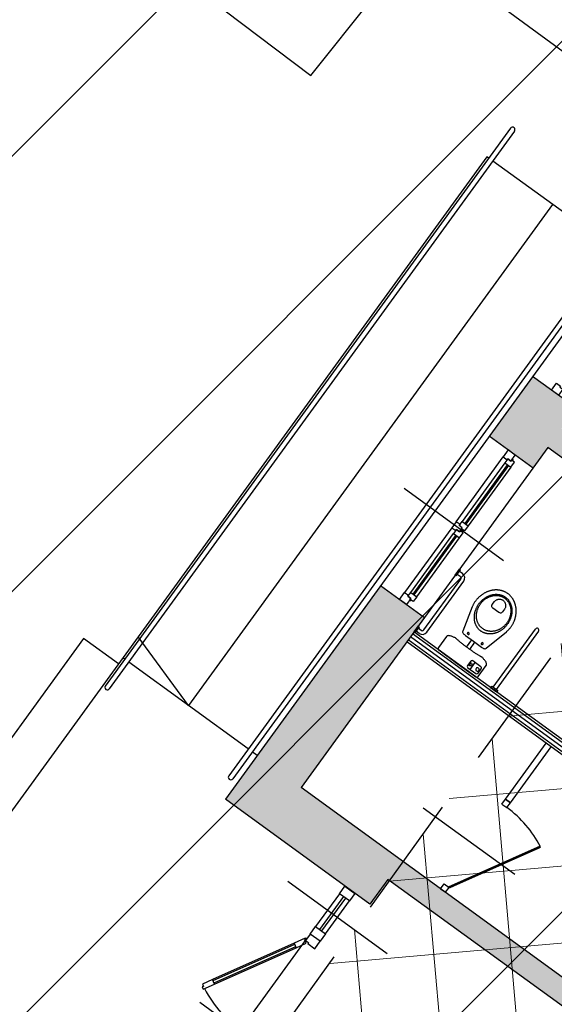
# Model space of a CAD drawing. Extents: x 4615668 to 9294084, y 5331114 to 10688993.
# Tile 51 of 181: x 4655641.98 to 4655646.32, y 5335037.76 to 5335045.75. Entities that reach past the tile are written whole.
import ezdxf

# ---------------------------------------------------------------- set-up
doc = ezdxf.new("R2010")
doc.units = 0
doc.header["$MEASUREMENT"] = 0
doc.linetypes.add('CHODNIK', pattern=[2, 1.5, -0.5])
doc.linetypes.add('WIATA', pattern=[1.5, 1, -0.5])
for name, color, linetype in [('13', 7, 'Continuous'), ('16', 7, 'Continuous'), ('45', 7, 'Continuous'), ('MURY', 7, 'Continuous'), ('wypełnienie', 251, 'Continuous')]:
    doc.layers.add(name, color=color, linetype=linetype)
doc.layers.add('hatch', color=253, linetype='Continuous', lineweight=0)
doc.layers.add('podkłady', color=250, linetype='Continuous', lineweight=15)

# ---------------------------------------------------------------- blocks, each defined once
blk = doc.blocks.new('SK -I-')
at = {"layer": 'wypełnienie', "lineweight": -3, "ltscale": 2}
h = blk.add_hatch(color=256, dxfattribs=at)
h.dxf.hatch_style = 1
h.paths.add_polyline_path([(776.5, -1129), (751.5, -1129), (751.5, -694.5), (732.5, -694.5), (732.5, -1230), (562, -1230), (562, -1274), (776.5, -1274)])
h = blk.add_hatch(color=256, dxfattribs=at)
h.dxf.hatch_style = 1
h.paths.add_polyline_path([(412, -1230), (391.5, -1230), (391.5, -729.5), (312.5, -729.5), (312.5, -754.5), (372.5, -754.5), (372.5, -1230), (352, -1230), (352, -1274), (412, -1274)])
at = {"layer": 'podkłady', "color": 0, "lineweight": 25, "ltscale": 2}
for p, q in [((732.5, -694.5), (732.5, -1230)), ((751.5, -694.5), (751.5, -1129)), ((391.5, -729.5), (391.5, -1230)), ((581.5, -800.5), (581.5, -1230)), ((584.5, -953.5), (584.5, -1230)), ((586.5, -955.5), (586.5, -1230)), ((576.5, -1010), (576.5, -1230)), ((578.5, -1008), (578.5, -1230)), ((687.5, -1140), (687.5, -1048)), ((642.5, -1085), (586.5, -1085)), ((642.5, -1085), (642.5, -1090)), ((642.5, -1090), (642.5, -1085)), ((647.5, -1085), (642.5, -1085)), ((647.5, -1090), (647.5, -1085)), ((732.5, -1085), (727.5, -1085)), ((727.5, -1090), (727.5, -1085)), ((732.5, -1090), (732.5, -1085)), ((642.5, -1090), (586.5, -1090)), ((647.5, -1090), (642.5, -1090)), ((732.5, -1090), (727.5, -1090)), ((800.5, -1194), (800.5, -1094)), ((922, -1194), (922, -1094)), ((751.5, -1129), (776.5, -1129)), ((776.5, -1129), (776.5, -1274)), ((516.5, -1148.5), (575, -1148.5)), ((575, -1151.5), (575, -1148.5)), ((817, -1144), (784, -1144)), ((784, -1148), (817, -1148)), ((784, -1150), (817, -1150)), ((575, -1151.5), (516.5, -1151.5)), ((784, -1154), (817, -1154)), ((1013, -1154), (831, -1154)), ((838.84, -1159.32), (901.63, -1195.57)), ((839.84, -1157.58), (902.63, -1193.83)), ((903.13, -1192.97), (840.34, -1156.72)), ((562.59, -1167.28), (562.26, -1167.69)), ((562.94, -1166.95), (562.59, -1167.28)), ((563.3, -1166.71), (562.94, -1166.95)), ((563.67, -1166.55), (563.3, -1166.71)), ((564.04, -1166.5), (563.67, -1166.55)), ((575.02, -1166.5), (564.04, -1166.5)), ((575.59, -1166.61), (575.02, -1166.5)), ((576.06, -1166.91), (575.59, -1166.61)), ((576.38, -1167.35), (576.06, -1166.91)), ((576.5, -1167.88), (576.38, -1167.35)), ((838.34, -1160.18), (901.13, -1196.43)), ((511.13, -1175.29), (510.85, -1175.61)), ((511.42, -1174.99), (511.13, -1175.29)), ((511.72, -1174.69), (511.42, -1174.99)), ((512.03, -1174.39), (511.72, -1174.69)), ((512.35, -1174.1), (512.03, -1174.39)), ((512.67, -1173.82), (512.35, -1174.1)), ((513, -1173.54), (512.67, -1173.82)), ((513.34, -1173.27), (513, -1173.54)), ((513.68, -1173.01), (513.34, -1173.27)), ((514.03, -1172.75), (513.68, -1173.01)), ((514.39, -1172.5), (514.03, -1172.75)), ((514.75, -1172.25), (514.39, -1172.5)), ((515.12, -1172.01), (514.75, -1172.25)), ((515.5, -1171.78), (515.12, -1172.01)), ((515.88, -1171.56), (515.5, -1171.78)), ((516.26, -1171.35), (515.88, -1171.56)), ((516.66, -1171.14), (516.26, -1171.35)), ((516.37, -1175.39), (516.73, -1175.15)), ((517.06, -1170.94), (516.66, -1171.14)), ((516.73, -1175.15), (517.11, -1174.91)), ((517.46, -1170.74), (517.06, -1170.94)), ((517.11, -1174.91), (517.49, -1174.69)), ((517.87, -1170.56), (517.46, -1170.74)), ((517.49, -1174.69), (517.89, -1174.47)), ((517.79, -1175.5), (518.18, -1175.29)), ((518.29, -1170.38), (517.87, -1170.56)), ((517.89, -1174.47), (518.28, -1174.27)), ((518.18, -1175.29), (518.57, -1175.08)), ((518.28, -1174.27), (518.69, -1174.07)), ((518.71, -1170.21), (518.29, -1170.38)), ((518.57, -1175.08), (518.98, -1174.88)), ((518.69, -1174.07), (519.1, -1173.88)), ((519.13, -1170.05), (518.71, -1170.21)), ((518.98, -1174.88), (519.39, -1174.69)), ((519.1, -1173.88), (519.52, -1173.7)), ((519.56, -1169.89), (519.13, -1170.05)), ((519.39, -1174.69), (519.8, -1174.52)), ((519.52, -1173.7), (519.95, -1173.53)), ((519.99, -1169.75), (519.56, -1169.89)), ((519.8, -1174.52), (520.23, -1174.35)), ((519.95, -1173.53), (520.38, -1173.37)), ((520.43, -1169.61), (519.99, -1169.75)), ((520.23, -1174.35), (520.66, -1174.19)), ((520.38, -1173.37), (520.82, -1173.22)), ((520.88, -1169.49), (520.43, -1169.61)), ((520.66, -1174.19), (521.1, -1174.05)), ((520.82, -1173.22), (521.27, -1173.08)), ((521.32, -1169.37), (520.88, -1169.49)), ((521.1, -1174.05), (521.54, -1173.92)), ((521.27, -1173.08), (521.72, -1172.95)), ((521.78, -1169.26), (521.32, -1169.37)), ((521.54, -1173.92), (522, -1173.8)), ((521.72, -1172.95), (522.17, -1172.83)), ((522.23, -1169.15), (521.78, -1169.26)), ((522, -1173.8), (522.45, -1173.69)), ((522.17, -1172.83), (522.63, -1172.73)), ((522.69, -1169.06), (522.23, -1169.15)), ((522.45, -1173.69), (522.91, -1173.59)), ((522.63, -1172.73), (523.1, -1172.63)), ((523.16, -1168.98), (522.69, -1169.06)), ((522.91, -1173.59), (523.38, -1173.51)), ((523.1, -1172.63), (523.57, -1172.54)), ((523.62, -1168.91), (523.16, -1168.98)), ((523.38, -1173.51), (523.85, -1173.43)), ((523.57, -1172.54), (524.05, -1172.46)), ((524.09, -1168.84), (523.62, -1168.91)), ((523.85, -1173.43), (524.33, -1173.38)), ((524.05, -1172.46), (524.53, -1172.4)), ((524.57, -1168.79), (524.09, -1168.84)), ((524.33, -1173.38), (524.81, -1173.33)), ((524.53, -1172.4), (525.01, -1172.35)), ((525.05, -1168.74), (524.57, -1168.79)), ((524.81, -1173.33), (525.3, -1173.29)), ((525.01, -1172.35), (525.5, -1172.3)), ((525.53, -1168.71), (525.05, -1168.74)), ((525.3, -1173.29), (525.79, -1173.27)), ((525.5, -1172.3), (525.99, -1172.27)), ((526.01, -1168.68), (525.53, -1168.71)), ((525.79, -1173.27), (526.28, -1173.27)), ((525.99, -1172.27), (526.49, -1172.26)), ((526.5, -1168.67), (526.01, -1168.68)), ((526.28, -1173.27), (526.28, -1173.27)), ((526.28, -1173.27), (526.77, -1173.27)), ((526.49, -1172.26), (526.99, -1172.25)), ((526.99, -1168.66), (526.5, -1168.67)), ((526.77, -1173.27), (527.26, -1173.29)), ((527.53, -1168.67), (526.99, -1168.66)), ((526.99, -1172.25), (526.99, -1172.25)), ((526.99, -1172.25), (527.49, -1172.26)), ((527.26, -1173.29), (527.75, -1173.33)), ((527.49, -1172.26), (527.98, -1172.27)), ((528.06, -1168.69), (527.53, -1168.67)), ((527.75, -1173.33), (528.23, -1173.38)), ((527.98, -1172.27), (528.48, -1172.3)), ((528.6, -1168.73), (528.06, -1168.69)), ((528.23, -1173.38), (528.71, -1173.43)), ((528.48, -1172.3), (528.97, -1172.35)), ((529.13, -1168.79), (528.6, -1168.73)), ((528.71, -1173.43), (529.18, -1173.51)), ((528.97, -1172.35), (529.45, -1172.4)), ((529.65, -1168.86), (529.13, -1168.79)), ((529.18, -1173.51), (529.65, -1173.59)), ((529.45, -1172.4), (529.93, -1172.46)), ((530.17, -1168.93), (529.65, -1168.86)), ((529.65, -1173.59), (530.11, -1173.69)), ((529.93, -1172.46), (530.41, -1172.54)), ((530.11, -1173.69), (530.56, -1173.8)), ((530.69, -1169.02), (530.17, -1168.93)), ((530.41, -1172.54), (530.88, -1172.63)), ((530.56, -1173.8), (531.01, -1173.92)), ((531.2, -1169.12), (530.69, -1169.02)), ((530.88, -1172.63), (531.34, -1172.73)), ((531.01, -1173.92), (531.46, -1174.05)), ((531.71, -1169.23), (531.2, -1169.12)), ((531.34, -1172.73), (531.81, -1172.83)), ((531.46, -1174.05), (531.9, -1174.19)), ((532.22, -1169.34), (531.71, -1169.23)), ((531.81, -1172.83), (532.26, -1172.95)), ((531.9, -1174.19), (532.33, -1174.35)), ((552.69, -1174.66), (532.22, -1169.34)), ((532.26, -1172.95), (532.71, -1173.08)), ((532.33, -1174.35), (532.75, -1174.52)), ((532.71, -1173.08), (533.16, -1173.22)), ((532.75, -1174.52), (533.17, -1174.69)), ((533.16, -1173.22), (533.59, -1173.37)), ((533.17, -1174.69), (533.58, -1174.88)), ((533.58, -1174.88), (533.99, -1175.08)), ((533.59, -1173.37), (534.03, -1173.53)), ((533.99, -1175.08), (534.38, -1175.29)), ((534.03, -1173.53), (534.45, -1173.7)), ((534.38, -1175.29), (534.77, -1175.5)), ((534.45, -1173.7), (534.87, -1173.88)), ((534.87, -1173.88), (535.29, -1174.07)), ((535.29, -1174.07), (535.69, -1174.27)), ((535.69, -1174.27), (536.09, -1174.47)), ((536.09, -1174.47), (536.48, -1174.69)), ((536.48, -1174.69), (536.87, -1174.91)), ((536.87, -1174.91), (537.24, -1175.15)), ((537.24, -1175.15), (537.61, -1175.39)), ((553.13, -1174.83), (552.69, -1174.66)), ((553.48, -1175.09), (553.13, -1174.83)), ((553.74, -1175.44), (553.48, -1175.09)), ((560.67, -1172.61), (560.5, -1173.17)), ((560.5, -1173.17), (560.5, -1173.17)), ((560.5, -1173.17), (560.56, -1173.28)), ((560.56, -1173.28), (560.62, -1173.45)), ((560.62, -1173.45), (560.67, -1173.68)), ((560.83, -1172.04), (560.67, -1172.61)), ((560.67, -1173.68), (560.72, -1173.95)), ((560.72, -1173.95), (560.78, -1174.27)), ((560.78, -1174.27), (560.83, -1174.64)), ((560.97, -1171.48), (560.83, -1172.04)), ((560.83, -1174.64), (560.87, -1175.04)), ((560.87, -1175.04), (560.92, -1175.48)), ((561.1, -1170.91), (560.97, -1171.48)), ((561.23, -1170.36), (561.1, -1170.91)), ((561.36, -1169.82), (561.23, -1170.36)), ((561.5, -1169.29), (561.36, -1169.82)), ((561.71, -1168.7), (561.5, -1169.29)), ((561.97, -1168.16), (561.71, -1168.7)), ((562.26, -1167.69), (561.97, -1168.16)), ((567.59, -1168.82), (567.42, -1169.41)), ((567.42, -1169.41), (567.42, -1177.53)), ((574.24, -1175.2), (567.42, -1175.2)), ((568.05, -1168.4), (567.59, -1168.82)), ((568.69, -1168.24), (568.05, -1168.4)), ((572.96, -1168.24), (568.69, -1168.24)), ((569.52, -1169.81), (569.41, -1170.36)), ((569.41, -1170.36), (569.52, -1170.91)), ((569.82, -1169.36), (569.52, -1169.81)), ((569.52, -1170.91), (569.82, -1171.36)), ((570.28, -1169.06), (569.82, -1169.36)), ((569.82, -1171.36), (570.28, -1171.67)), ((570.83, -1168.95), (570.28, -1169.06)), ((570.28, -1171.67), (570.83, -1171.78)), ((571.38, -1169.06), (570.83, -1168.95)), ((570.83, -1171.78), (571.38, -1171.67)), ((571.83, -1169.36), (571.38, -1169.06)), ((571.38, -1171.67), (571.83, -1171.36)), ((572.13, -1169.81), (571.83, -1169.36)), ((571.83, -1171.36), (572.13, -1170.91)), ((572.24, -1170.36), (572.13, -1169.81)), ((572.13, -1170.91), (572.24, -1170.36)), ((573.6, -1168.4), (572.96, -1168.24)), ((574.06, -1168.82), (573.6, -1168.4)), ((574.24, -1169.41), (574.06, -1168.82)), ((574.24, -1177.53), (574.24, -1169.41)), ((576.5, -1186.5), (576.5, -1167.88)), ((506.86, -1183.26), (506.77, -1183.67)), ((506.95, -1182.86), (506.86, -1183.26)), ((507.06, -1182.46), (506.95, -1182.86)), ((507.17, -1182.06), (507.06, -1182.46)), ((507.3, -1181.67), (507.17, -1182.06)), ((507.43, -1181.28), (507.3, -1181.67)), ((507.57, -1180.89), (507.43, -1181.28)), ((507.73, -1180.51), (507.57, -1180.89)), ((507.89, -1180.13), (507.73, -1180.51)), ((508.07, -1179.76), (507.89, -1180.13)), ((508.25, -1179.39), (508.07, -1179.76)), ((508.44, -1179.02), (508.25, -1179.39)), ((508.64, -1178.66), (508.44, -1179.02)), ((508.85, -1178.3), (508.64, -1178.66)), ((509.07, -1177.94), (508.85, -1178.3)), ((509.3, -1177.6), (509.07, -1177.94)), ((509.54, -1177.25), (509.3, -1177.6)), ((509.78, -1176.91), (509.54, -1177.25)), ((510.04, -1176.58), (509.78, -1176.91)), ((510.3, -1176.25), (510.04, -1176.58)), ((510.57, -1175.93), (510.3, -1176.25)), ((510.33, -1183.63), (510.44, -1183.24)), ((510.44, -1183.24), (510.56, -1182.85)), ((510.56, -1182.85), (510.69, -1182.46)), ((510.85, -1175.61), (510.57, -1175.93)), ((510.69, -1182.46), (510.83, -1182.08)), ((510.83, -1182.08), (510.98, -1181.7)), ((510.98, -1181.7), (511.15, -1181.33)), ((511.15, -1181.33), (511.33, -1180.96)), ((511.33, -1180.96), (511.52, -1180.6)), ((511.36, -1183.59), (511.47, -1183.19)), ((511.47, -1183.19), (511.6, -1182.79)), ((511.52, -1180.6), (511.72, -1180.24)), ((511.6, -1182.79), (511.74, -1182.4)), ((511.72, -1180.24), (511.93, -1179.89)), ((511.74, -1182.4), (511.89, -1182.02)), ((511.89, -1182.02), (512.06, -1181.64)), ((511.93, -1179.89), (512.16, -1179.54)), ((512.06, -1181.64), (512.24, -1181.26)), ((512.16, -1179.54), (512.39, -1179.2)), ((512.24, -1181.26), (512.43, -1180.9)), ((512.39, -1179.2), (512.64, -1178.87)), ((512.43, -1180.9), (512.64, -1180.53)), ((512.64, -1178.87), (512.9, -1178.54)), ((512.64, -1180.53), (512.85, -1180.18)), ((512.85, -1180.18), (513.08, -1179.83)), ((512.9, -1178.54), (513.17, -1178.22)), ((513.08, -1179.83), (513.32, -1179.49)), ((513.17, -1178.22), (513.44, -1177.9)), ((513.32, -1179.49), (513.57, -1179.15)), ((513.44, -1177.9), (513.73, -1177.6)), ((513.57, -1179.15), (513.84, -1178.82)), ((513.73, -1177.6), (514.03, -1177.29)), ((513.84, -1178.82), (514.11, -1178.5)), ((514.03, -1177.29), (514.34, -1177)), ((514.11, -1178.5), (514.4, -1178.19)), ((514.18, -1183.56), (514.48, -1183.19)), ((514.34, -1177), (514.65, -1176.71)), ((514.4, -1178.19), (514.69, -1177.88)), ((514.48, -1183.19), (514.81, -1182.84)), ((514.65, -1176.71), (514.98, -1176.43)), ((514.69, -1177.88), (515, -1177.58)), ((514.81, -1182.84), (515.17, -1182.51)), ((514.98, -1176.43), (515.31, -1176.16)), ((515, -1177.58), (515.31, -1177.29)), ((515.17, -1182.51), (515.55, -1182.22)), ((515.31, -1176.16), (515.65, -1175.89)), ((515.31, -1177.29), (515.64, -1177.01)), ((515.55, -1182.22), (515.95, -1181.96)), ((515.64, -1177.01), (515.98, -1176.74)), ((515.65, -1175.89), (516.01, -1175.64)), ((515.95, -1181.96), (516.37, -1181.74)), ((515.98, -1176.74), (516.32, -1176.47)), ((516.01, -1175.64), (516.37, -1175.39)), ((516.32, -1176.47), (516.67, -1176.22)), ((516.37, -1181.74), (516.81, -1181.56)), ((516.67, -1176.22), (517.04, -1175.97)), ((516.81, -1181.56), (517.27, -1181.43)), ((517.04, -1175.97), (517.41, -1175.73)), ((517.27, -1181.43), (517.73, -1181.35)), ((517.41, -1175.73), (517.79, -1175.5)), ((517.73, -1181.35), (518.21, -1181.32)), ((518.21, -1181.32), (521.05, -1181.32)), ((521.05, -1181.32), (521.39, -1181.34)), ((521.39, -1181.34), (521.78, -1181.41)), ((521.78, -1181.41), (522.18, -1181.57)), ((522.18, -1181.57), (522.55, -1181.82)), ((522.55, -1181.82), (522.87, -1182.21)), ((522.87, -1182.21), (523.09, -1182.75)), ((523.09, -1182.75), (523.17, -1183.47)), ((534.77, -1175.5), (535.15, -1175.73)), ((535.15, -1175.73), (535.52, -1175.97)), ((535.52, -1175.97), (535.88, -1176.22)), ((535.88, -1176.22), (536.24, -1176.47)), ((536.24, -1176.47), (536.58, -1176.74)), ((536.58, -1176.74), (536.92, -1177.01)), ((536.92, -1177.01), (537.25, -1177.29)), ((537.25, -1177.29), (537.56, -1177.58)), ((537.56, -1177.58), (537.87, -1177.88)), ((537.61, -1175.39), (537.97, -1175.64)), ((537.87, -1177.88), (538.16, -1178.19)), ((537.97, -1175.64), (538.32, -1175.89)), ((538.16, -1178.19), (538.45, -1178.5)), ((538.32, -1175.89), (538.66, -1176.16)), ((538.45, -1178.5), (538.72, -1178.82)), ((538.66, -1176.16), (539, -1176.43)), ((538.72, -1178.82), (538.99, -1179.15)), ((538.99, -1179.15), (539.24, -1179.49)), ((539, -1176.43), (539.32, -1176.71)), ((539.24, -1179.49), (539.48, -1179.83)), ((539.32, -1176.71), (539.64, -1177)), ((539.48, -1179.83), (539.71, -1180.18)), ((539.64, -1177), (539.95, -1177.29)), ((539.71, -1180.18), (539.92, -1180.53)), ((539.92, -1180.53), (540.13, -1180.9)), ((539.95, -1177.29), (540.25, -1177.6)), ((540.13, -1180.9), (540.32, -1181.26)), ((540.25, -1177.6), (540.53, -1177.9)), ((540.32, -1181.26), (540.5, -1181.64)), ((540.5, -1181.64), (540.67, -1182.02)), ((540.53, -1177.9), (540.81, -1178.22)), ((540.67, -1182.02), (540.82, -1182.4)), ((540.81, -1178.22), (541.08, -1178.54)), ((540.82, -1182.4), (540.96, -1182.79)), ((540.96, -1182.79), (541.08, -1183.19)), ((541.08, -1178.54), (541.34, -1178.87)), ((541.08, -1183.19), (541.2, -1183.59)), ((541.34, -1178.87), (541.58, -1179.2)), ((541.58, -1179.2), (541.82, -1179.54)), ((541.82, -1179.54), (542.04, -1179.89)), ((542.04, -1179.89), (542.26, -1180.24)), ((542.26, -1180.24), (542.46, -1180.6)), ((542.46, -1180.6), (542.65, -1180.96)), ((542.65, -1180.96), (542.83, -1181.33)), ((542.83, -1181.33), (542.99, -1181.7)), ((542.99, -1181.7), (543.15, -1182.08)), ((543.15, -1182.08), (543.29, -1182.46)), ((543.29, -1182.46), (543.42, -1182.85)), ((543.42, -1182.85), (543.54, -1183.24)), ((543.54, -1183.24), (543.64, -1183.63)), ((550.88, -1179.19), (550.77, -1179.59)), ((550.77, -1179.59), (550.88, -1179.99)), ((551.16, -1178.9), (550.88, -1179.19)), ((550.88, -1179.99), (551.16, -1180.28)), ((551.57, -1178.79), (551.16, -1178.9)), ((551.16, -1180.28), (551.57, -1180.39)), ((551.97, -1178.9), (551.57, -1178.79)), ((551.57, -1180.39), (551.97, -1180.28)), ((552.26, -1179.19), (551.97, -1178.9)), ((551.97, -1180.28), (552.26, -1179.99)), ((552.37, -1179.59), (552.26, -1179.19)), ((552.26, -1179.99), (552.37, -1179.59)), ((553.92, -1175.86), (553.74, -1175.44)), ((554.05, -1176.33), (553.92, -1175.86)), ((554.12, -1176.84), (554.05, -1176.33)), ((554.16, -1177.38), (554.12, -1176.84)), ((554.18, -1177.93), (554.16, -1177.38)), ((554.18, -1178.47), (554.18, -1177.93)), ((554.18, -1186.59), (554.18, -1178.47)), ((560.92, -1175.48), (560.96, -1175.96)), ((560.96, -1175.96), (561, -1176.46)), ((561, -1176.46), (561.04, -1177)), ((561.04, -1177), (561.07, -1177.55)), ((561.07, -1177.55), (561.11, -1178.13)), ((561.11, -1178.13), (561.14, -1178.72)), ((561.14, -1178.72), (561.16, -1179.33)), ((561.16, -1179.33), (561.19, -1179.95)), ((561.19, -1179.95), (561.21, -1180.57)), ((561.21, -1180.57), (561.23, -1181.2)), ((561.23, -1181.2), (561.25, -1181.83)), ((561.25, -1181.83), (561.26, -1182.46)), ((561.26, -1182.46), (561.27, -1183.08)), ((561.27, -1183.08), (561.28, -1183.69)), ((567.42, -1177.53), (567.59, -1178.12)), ((567.59, -1178.12), (568.05, -1178.54)), ((568.05, -1178.54), (568.69, -1178.7)), ((568.69, -1178.7), (572.96, -1178.7)), ((569.41, -1177.69), (569.52, -1177.14)), ((570.83, -1177.69), (569.41, -1177.7)), ((569.41, -1177.7), (569.41, -1177.69)), ((569.41, -1177.69), (569.41, -1177.69)), ((569.41, -1177.7), (569.41, -1177.7)), ((569.52, -1177.14), (569.82, -1176.69)), ((569.82, -1176.69), (570.28, -1176.38)), ((570.28, -1176.38), (570.83, -1176.27)), ((570.83, -1176.27), (571.38, -1176.38)), ((572.24, -1177.69), (570.83, -1177.69)), ((571.38, -1176.38), (571.83, -1176.69)), ((571.83, -1176.69), (572.13, -1177.14)), ((572.13, -1177.14), (572.24, -1177.69)), ((572.96, -1178.7), (573.6, -1178.54)), ((573.6, -1178.54), (574.06, -1178.12)), ((574.06, -1178.12), (574.24, -1177.53)), ((506.52, -1185.74), (506.5, -1186.16)), ((506.5, -1186.16), (506.5, -1186.59)), ((506.5, -1186.59), (506.5, -1187.01)), ((506.5, -1187.01), (506.52, -1187.43)), ((506.55, -1185.32), (506.52, -1185.74)), ((506.52, -1187.43), (506.55, -1187.85)), ((506.59, -1184.91), (506.55, -1185.32)), ((506.55, -1187.85), (506.59, -1188.27)), ((506.64, -1184.49), (506.59, -1184.91)), ((506.59, -1188.27), (506.64, -1188.68)), ((506.7, -1184.08), (506.64, -1184.49)), ((506.64, -1188.68), (506.7, -1189.09)), ((506.77, -1183.67), (506.7, -1184.08)), ((506.7, -1189.09), (506.77, -1189.5)), ((506.77, -1189.5), (506.86, -1189.91)), ((506.86, -1189.91), (506.95, -1190.31)), ((506.95, -1190.31), (507.06, -1190.71)), ((507.06, -1190.71), (507.17, -1191.1)), ((507.17, -1191.1), (507.3, -1191.49)), ((509.99, -1186.5), (510, -1186.08)), ((510, -1186.92), (509.99, -1186.5)), ((509.99, -1186.5), (509.99, -1186.5)), ((510, -1186.08), (510.02, -1185.66)), ((510.02, -1187.33), (510, -1186.92)), ((510.02, -1185.66), (510.05, -1185.25)), ((510.05, -1187.75), (510.02, -1187.33)), ((510.05, -1185.25), (510.1, -1184.84)), ((510.1, -1188.16), (510.05, -1187.75)), ((510.1, -1184.84), (510.17, -1184.44)), ((510.17, -1188.56), (510.1, -1188.16)), ((510.17, -1184.44), (510.24, -1184.03)), ((510.24, -1188.97), (510.17, -1188.56)), ((510.24, -1184.03), (510.33, -1183.63)), ((510.33, -1189.37), (510.24, -1188.97)), ((510.44, -1189.76), (510.33, -1189.37)), ((510.56, -1190.15), (510.44, -1189.76)), ((510.69, -1190.54), (510.56, -1190.15)), ((510.83, -1190.92), (510.69, -1190.54)), ((510.98, -1191.3), (510.83, -1190.92)), ((511.15, -1191.67), (510.98, -1191.3)), ((510.99, -1186.5), (511, -1186.07)), ((511, -1186.93), (510.99, -1186.5)), ((510.99, -1186.5), (510.99, -1186.5)), ((511, -1186.07), (511.02, -1185.65)), ((511.02, -1187.35), (511, -1186.93)), ((511.02, -1185.65), (511.06, -1185.23)), ((511.06, -1187.77), (511.02, -1187.35)), ((511.06, -1185.23), (511.11, -1184.81)), ((511.11, -1188.19), (511.06, -1187.77)), ((511.11, -1184.81), (511.18, -1184.4)), ((511.18, -1188.6), (511.11, -1188.19)), ((511.18, -1184.4), (511.27, -1183.99)), ((511.27, -1189.01), (511.18, -1188.6)), ((511.27, -1183.99), (511.36, -1183.59)), ((511.36, -1189.41), (511.27, -1189.01)), ((511.47, -1189.81), (511.36, -1189.41)), ((511.6, -1190.21), (511.47, -1189.81)), ((511.74, -1190.6), (511.6, -1190.21)), ((511.89, -1190.98), (511.74, -1190.6)), ((512.06, -1191.36), (511.89, -1190.98)), ((513.12, -1186.5), (513.14, -1186.07)), ((513.14, -1186.93), (513.12, -1186.5)), ((513.14, -1186.07), (513.21, -1185.64)), ((513.21, -1187.36), (513.14, -1186.93)), ((513.21, -1185.64), (513.33, -1185.21)), ((513.33, -1187.79), (513.21, -1187.36)), ((513.33, -1185.21), (513.48, -1184.78)), ((513.48, -1188.22), (513.33, -1187.79)), ((513.48, -1184.78), (513.68, -1184.36)), ((513.68, -1188.64), (513.48, -1188.22)), ((513.68, -1184.36), (513.91, -1183.95)), ((513.91, -1189.05), (513.68, -1188.64)), ((513.91, -1183.95), (514.18, -1183.56)), ((514.18, -1189.44), (513.91, -1189.05)), ((514.47, -1189.81), (514.18, -1189.44)), ((514.8, -1190.16), (514.47, -1189.81)), ((515.16, -1190.49), (514.8, -1190.16)), ((515.53, -1190.78), (515.16, -1190.49)), ((515.93, -1191.04), (515.53, -1190.78)), ((516.36, -1191.26), (515.93, -1191.04)), ((516.79, -1191.44), (516.36, -1191.26)), ((522.55, -1191.17), (522.17, -1191.43)), ((522.87, -1190.78), (522.55, -1191.17)), ((523.09, -1190.24), (522.87, -1190.78)), ((523.17, -1189.53), (523.09, -1190.24)), ((523.17, -1183.47), (523.17, -1189.53)), ((540.67, -1190.98), (540.5, -1191.36)), ((540.82, -1190.6), (540.67, -1190.98)), ((540.96, -1190.21), (540.82, -1190.6)), ((541.08, -1189.81), (540.96, -1190.21)), ((541.2, -1189.41), (541.08, -1189.81)), ((541.2, -1183.59), (541.29, -1183.99)), ((541.29, -1189.01), (541.2, -1189.41)), ((541.29, -1183.99), (541.38, -1184.4)), ((541.38, -1188.6), (541.29, -1189.01)), ((541.38, -1184.4), (541.45, -1184.81)), ((541.45, -1188.19), (541.38, -1188.6)), ((541.45, -1184.81), (541.5, -1185.23)), ((541.5, -1187.77), (541.45, -1188.19)), ((541.5, -1185.23), (541.54, -1185.65)), ((541.54, -1187.35), (541.5, -1187.77)), ((541.54, -1185.65), (541.56, -1186.07)), ((541.56, -1186.93), (541.54, -1187.35)), ((541.56, -1186.07), (541.57, -1186.5)), ((541.57, -1186.5), (541.56, -1186.93)), ((541.57, -1186.5), (541.57, -1186.5)), ((542.99, -1191.3), (542.83, -1191.67)), ((543.15, -1190.92), (542.99, -1191.3)), ((543.29, -1190.54), (543.15, -1190.92)), ((543.42, -1190.15), (543.29, -1190.54)), ((543.54, -1189.76), (543.42, -1190.15)), ((543.64, -1189.37), (543.54, -1189.76)), ((543.64, -1183.63), (543.73, -1184.03)), ((543.73, -1188.97), (543.64, -1189.37)), ((543.73, -1184.03), (543.81, -1184.44)), ((543.81, -1188.56), (543.73, -1188.97)), ((543.81, -1184.44), (543.87, -1184.84)), ((543.87, -1188.16), (543.81, -1188.56)), ((543.87, -1184.84), (543.92, -1185.25)), ((543.92, -1187.75), (543.87, -1188.16)), ((543.92, -1185.25), (543.96, -1185.66)), ((543.96, -1187.33), (543.92, -1187.75)), ((543.96, -1185.66), (543.98, -1186.08)), ((543.98, -1186.92), (543.96, -1187.33)), ((543.98, -1186.08), (543.99, -1186.5)), ((543.99, -1186.5), (543.98, -1186.92)), ((543.99, -1186.5), (543.99, -1186.5)), ((556.74, -1185.01), (554.18, -1185.01)), ((561.29, -1185.01), (554.18, -1185.01)), ((554.18, -1194.54), (554.18, -1186.59)), ((556.67, -1188.21), (554.18, -1188.21)), ((561.29, -1188.21), (554.18, -1188.21)), ((561.25, -1191.17), (561.23, -1191.8)), ((561.26, -1190.54), (561.25, -1191.17)), ((561.27, -1189.92), (561.26, -1190.54)), ((561.28, -1189.31), (561.27, -1189.92)), ((561.28, -1183.69), (561.29, -1184.29)), ((561.29, -1185.98), (561.28, -1186.5)), ((561.28, -1186.5), (561.29, -1187.02)), ((561.28, -1186.5), (561.28, -1186.5)), ((561.29, -1188.71), (561.28, -1189.31)), ((561.29, -1184.29), (561.29, -1184.87)), ((561.29, -1184.87), (561.29, -1185.44)), ((561.29, -1185.44), (561.29, -1185.98)), ((561.29, -1187.02), (561.29, -1187.56)), ((561.29, -1187.56), (561.29, -1188.13)), ((561.29, -1188.13), (561.29, -1188.71)), ((576.5, -1205.12), (576.5, -1186.5)), ((507.3, -1191.49), (507.43, -1191.88)), ((507.43, -1191.88), (507.57, -1192.27)), ((507.57, -1192.27), (507.73, -1192.65)), ((507.73, -1192.65), (507.89, -1193.02)), ((507.89, -1193.02), (508.07, -1193.39)), ((508.07, -1193.39), (508.25, -1193.76)), ((508.25, -1193.76), (508.44, -1194.13)), ((508.44, -1194.13), (508.64, -1194.49)), ((508.64, -1194.49), (508.85, -1194.84)), ((508.85, -1194.84), (509.07, -1195.19)), ((509.07, -1195.19), (509.3, -1195.54)), ((509.3, -1195.54), (509.54, -1195.88)), ((509.54, -1195.88), (509.78, -1196.21)), ((509.78, -1196.21), (510.04, -1196.54)), ((510.04, -1196.54), (510.3, -1196.87)), ((510.3, -1196.87), (510.57, -1197.19)), ((510.57, -1197.19), (510.85, -1197.5)), ((510.85, -1197.5), (511.13, -1197.81)), ((511.13, -1197.81), (511.42, -1198.11)), ((511.33, -1192.04), (511.15, -1191.67)), ((511.52, -1192.4), (511.33, -1192.04)), ((511.42, -1198.11), (511.72, -1198.41)), ((511.72, -1192.76), (511.52, -1192.4)), ((511.93, -1193.11), (511.72, -1192.76)), ((511.72, -1198.41), (512.03, -1198.7)), ((512.16, -1193.45), (511.93, -1193.11)), ((512.03, -1198.7), (512.35, -1198.99)), ((512.24, -1191.73), (512.06, -1191.36)), ((512.39, -1193.8), (512.16, -1193.45)), ((512.43, -1192.1), (512.24, -1191.73)), ((512.35, -1198.99), (512.67, -1199.27)), ((512.64, -1194.13), (512.39, -1193.8)), ((512.64, -1192.46), (512.43, -1192.1)), ((512.85, -1192.82), (512.64, -1192.46)), ((512.9, -1194.46), (512.64, -1194.13)), ((512.67, -1199.27), (513, -1199.54)), ((513.08, -1193.17), (512.85, -1192.82)), ((513.17, -1194.78), (512.9, -1194.46)), ((513.32, -1193.51), (513.08, -1193.17)), ((513.44, -1195.09), (513.17, -1194.78)), ((513.57, -1193.85), (513.32, -1193.51)), ((513.73, -1195.4), (513.44, -1195.09)), ((513.84, -1194.18), (513.57, -1193.85)), ((514.03, -1195.71), (513.73, -1195.4)), ((514.11, -1194.5), (513.84, -1194.18)), ((514.34, -1196), (514.03, -1195.71)), ((514.4, -1194.81), (514.11, -1194.5)), ((514.65, -1196.29), (514.34, -1196)), ((514.69, -1195.12), (514.4, -1194.81)), ((514.98, -1196.57), (514.65, -1196.29)), ((515, -1195.42), (514.69, -1195.12)), ((515.31, -1196.84), (514.98, -1196.57)), ((515.31, -1195.71), (515, -1195.42)), ((515.64, -1195.99), (515.31, -1195.71)), ((515.65, -1197.11), (515.31, -1196.84)), ((515.98, -1196.26), (515.64, -1195.99)), ((516.01, -1197.36), (515.65, -1197.11)), ((516.32, -1196.53), (515.98, -1196.26)), ((516.37, -1197.61), (516.01, -1197.36)), ((516.67, -1196.78), (516.32, -1196.53)), ((516.73, -1197.85), (516.37, -1197.61)), ((517.04, -1197.03), (516.67, -1196.78)), ((517.11, -1198.09), (516.73, -1197.85)), ((517.24, -1191.57), (516.79, -1191.44)), ((517.41, -1197.27), (517.04, -1197.03)), ((517.49, -1198.31), (517.11, -1198.09)), ((517.71, -1191.65), (517.24, -1191.57)), ((517.79, -1197.49), (517.41, -1197.27)), ((517.89, -1198.53), (517.49, -1198.31)), ((518.18, -1191.68), (517.71, -1191.65)), ((518.18, -1197.71), (517.79, -1197.49)), ((518.28, -1198.73), (517.89, -1198.53)), ((521.03, -1191.67), (518.18, -1191.68)), ((518.57, -1197.92), (518.18, -1197.71)), ((518.69, -1198.93), (518.28, -1198.73)), ((518.98, -1198.12), (518.57, -1197.92)), ((519.1, -1199.12), (518.69, -1198.93)), ((519.39, -1198.31), (518.98, -1198.12)), ((519.52, -1199.3), (519.1, -1199.12)), ((519.8, -1198.48), (519.39, -1198.31)), ((519.95, -1199.47), (519.52, -1199.3)), ((520.23, -1198.65), (519.8, -1198.48)), ((520.66, -1198.8), (520.23, -1198.65)), ((521.1, -1198.95), (520.66, -1198.8)), ((521.38, -1191.65), (521.03, -1191.67)), ((521.54, -1199.08), (521.1, -1198.95)), ((521.77, -1191.58), (521.38, -1191.65)), ((522, -1199.2), (521.54, -1199.08)), ((522.17, -1191.43), (521.77, -1191.58)), ((522.45, -1199.31), (522, -1199.2)), ((522.91, -1199.41), (522.45, -1199.31)), ((530.11, -1199.31), (529.65, -1199.41)), ((530.56, -1199.2), (530.11, -1199.31)), ((531.01, -1199.08), (530.56, -1199.2)), ((531.46, -1198.95), (531.01, -1199.08)), ((531.9, -1198.8), (531.46, -1198.95)), ((532.33, -1198.65), (531.9, -1198.8)), ((532.22, -1203.66), (552.65, -1198.35)), ((532.75, -1198.48), (532.33, -1198.65)), ((533.17, -1198.31), (532.75, -1198.48)), ((533.58, -1198.12), (533.17, -1198.31)), ((533.99, -1197.92), (533.58, -1198.12)), ((534.38, -1197.71), (533.99, -1197.92)), ((534.45, -1199.3), (534.03, -1199.47)), ((534.77, -1197.49), (534.38, -1197.71)), ((534.87, -1199.12), (534.45, -1199.3)), ((535.15, -1197.27), (534.77, -1197.49)), ((535.29, -1198.93), (534.87, -1199.12)), ((535.52, -1197.03), (535.15, -1197.27)), ((535.69, -1198.73), (535.29, -1198.93)), ((535.88, -1196.78), (535.52, -1197.03)), ((536.09, -1198.53), (535.69, -1198.73)), ((536.24, -1196.53), (535.88, -1196.78)), ((536.48, -1198.31), (536.09, -1198.53)), ((536.58, -1196.26), (536.24, -1196.53)), ((536.87, -1198.09), (536.48, -1198.31)), ((536.92, -1195.99), (536.58, -1196.26)), ((537.24, -1197.85), (536.87, -1198.09)), ((537.25, -1195.71), (536.92, -1195.99)), ((537.61, -1197.61), (537.24, -1197.85)), ((537.56, -1195.42), (537.25, -1195.71)), ((537.87, -1195.12), (537.56, -1195.42)), ((537.97, -1197.36), (537.61, -1197.61)), ((538.16, -1194.81), (537.87, -1195.12)), ((538.32, -1197.11), (537.97, -1197.36)), ((538.45, -1194.5), (538.16, -1194.81)), ((538.66, -1196.84), (538.32, -1197.11)), ((538.72, -1194.18), (538.45, -1194.5)), ((539, -1196.57), (538.66, -1196.84)), ((538.99, -1193.85), (538.72, -1194.18)), ((539.24, -1193.51), (538.99, -1193.85)), ((539.32, -1196.29), (539, -1196.57)), ((539.48, -1193.17), (539.24, -1193.51)), ((539.64, -1196), (539.32, -1196.29)), ((539.71, -1192.82), (539.48, -1193.17)), ((539.95, -1195.71), (539.64, -1196)), ((539.92, -1192.46), (539.71, -1192.82)), ((540.13, -1192.1), (539.92, -1192.46)), ((540.25, -1195.4), (539.95, -1195.71)), ((540.32, -1191.73), (540.13, -1192.1)), ((540.53, -1195.09), (540.25, -1195.4)), ((540.5, -1191.36), (540.32, -1191.73)), ((540.81, -1194.78), (540.53, -1195.09)), ((541.08, -1194.46), (540.81, -1194.78)), ((541.34, -1194.13), (541.08, -1194.46)), ((541.58, -1193.8), (541.34, -1194.13)), ((541.82, -1193.45), (541.58, -1193.8)), ((542.04, -1193.11), (541.82, -1193.45)), ((542.26, -1192.76), (542.04, -1193.11)), ((542.46, -1192.4), (542.26, -1192.76)), ((542.65, -1192.04), (542.46, -1192.4)), ((542.83, -1191.67), (542.65, -1192.04)), ((550.88, -1193.19), (550.77, -1193.59)), ((550.77, -1193.59), (550.88, -1193.99)), ((551.16, -1192.9), (550.88, -1193.19)), ((550.88, -1193.99), (551.16, -1194.28)), ((551.57, -1192.79), (551.16, -1192.9)), ((551.16, -1194.28), (551.57, -1194.39)), ((551.97, -1192.9), (551.57, -1192.79)), ((551.57, -1194.39), (551.97, -1194.28)), ((552.26, -1193.19), (551.97, -1192.9)), ((551.97, -1194.28), (552.26, -1193.99)), ((552.37, -1193.59), (552.26, -1193.19)), ((552.26, -1193.99), (552.37, -1193.59)), ((552.65, -1198.35), (553.11, -1198.16)), ((553.11, -1198.16), (553.46, -1197.89)), ((553.46, -1197.89), (553.73, -1197.55)), ((553.73, -1197.55), (553.92, -1197.14)), ((553.92, -1197.14), (554.04, -1196.68)), ((554.04, -1196.68), (554.12, -1196.18)), ((554.12, -1196.18), (554.16, -1195.65)), ((554.16, -1195.65), (554.18, -1195.1)), ((554.18, -1195.1), (554.18, -1194.54)), ((560.67, -1199.32), (560.62, -1199.55)), ((560.72, -1199.05), (560.67, -1199.32)), ((560.78, -1198.73), (560.72, -1199.05)), ((560.83, -1198.36), (560.78, -1198.73)), ((560.87, -1197.96), (560.83, -1198.36)), ((560.92, -1197.52), (560.87, -1197.96)), ((560.96, -1197.04), (560.92, -1197.52)), ((561, -1196.54), (560.96, -1197.04)), ((561.04, -1196), (561, -1196.54)), ((561.07, -1195.45), (561.04, -1196)), ((561.11, -1194.87), (561.07, -1195.45)), ((561.14, -1194.28), (561.11, -1194.87)), ((561.16, -1193.67), (561.14, -1194.28)), ((561.19, -1193.05), (561.16, -1193.67)), ((561.21, -1192.43), (561.19, -1193.05)), ((561.23, -1191.8), (561.21, -1192.43)), ((487, -1205), (487, -1305)), ((513, -1199.54), (513.34, -1199.81)), ((513.34, -1199.81), (513.68, -1200.07)), ((513.68, -1200.07), (514.03, -1200.32)), ((514.03, -1200.32), (514.39, -1200.57)), ((514.39, -1200.57), (514.75, -1200.81)), ((514.75, -1200.81), (515.12, -1201.05)), ((515.12, -1201.05), (515.5, -1201.27)), ((515.5, -1201.27), (515.88, -1201.49)), ((515.88, -1201.49), (516.26, -1201.7)), ((516.26, -1201.7), (516.66, -1201.91)), ((516.66, -1201.91), (517.06, -1202.11)), ((517.06, -1202.11), (517.46, -1202.3)), ((517.46, -1202.3), (517.87, -1202.48)), ((517.87, -1202.48), (518.29, -1202.65)), ((518.29, -1202.65), (518.71, -1202.82)), ((518.71, -1202.82), (519.13, -1202.98)), ((519.13, -1202.98), (519.56, -1203.13)), ((519.56, -1203.13), (519.99, -1203.27)), ((520.38, -1199.63), (519.95, -1199.47)), ((519.99, -1203.27), (520.43, -1203.41)), ((520.82, -1199.78), (520.38, -1199.63)), ((520.43, -1203.41), (520.88, -1203.53)), ((521.27, -1199.92), (520.82, -1199.78)), ((520.88, -1203.53), (521.32, -1203.65)), ((521.72, -1200.05), (521.27, -1199.92)), ((521.32, -1203.65), (521.78, -1203.76)), ((522.17, -1200.17), (521.72, -1200.05)), ((521.78, -1203.76), (522.23, -1203.85)), ((522.63, -1200.27), (522.17, -1200.17)), ((522.23, -1203.85), (522.69, -1203.95)), ((523.1, -1200.37), (522.63, -1200.27)), ((522.69, -1203.95), (523.16, -1204.03)), ((523.38, -1199.49), (522.91, -1199.41)), ((523.57, -1200.46), (523.1, -1200.37)), ((523.16, -1204.03), (523.62, -1204.1)), ((523.85, -1199.56), (523.38, -1199.49)), ((524.05, -1200.54), (523.57, -1200.46)), ((523.62, -1204.1), (524.09, -1204.16)), ((524.33, -1199.62), (523.85, -1199.56)), ((524.53, -1200.6), (524.05, -1200.54)), ((524.09, -1204.16), (524.57, -1204.22)), ((524.81, -1199.67), (524.33, -1199.62)), ((525.01, -1200.65), (524.53, -1200.6)), ((524.57, -1204.22), (525.05, -1204.26)), ((525.3, -1199.7), (524.81, -1199.67)), ((525.5, -1200.7), (525.01, -1200.65)), ((525.05, -1204.26), (525.53, -1204.29)), ((525.79, -1199.72), (525.3, -1199.7)), ((525.99, -1200.73), (525.5, -1200.7)), ((525.53, -1204.29), (526.01, -1204.32)), ((526.28, -1199.73), (525.79, -1199.72)), ((526.49, -1200.74), (525.99, -1200.73)), ((526.01, -1204.32), (526.5, -1204.33)), ((526.77, -1199.72), (526.28, -1199.73)), ((526.28, -1199.73), (526.28, -1199.73)), ((526.99, -1200.75), (526.49, -1200.74)), ((526.5, -1204.33), (526.99, -1204.34)), ((527.26, -1199.7), (526.77, -1199.72)), ((527.49, -1200.74), (526.99, -1200.75)), ((526.99, -1200.75), (526.99, -1200.75)), ((526.99, -1204.34), (527.53, -1204.33)), ((527.75, -1199.67), (527.26, -1199.7)), ((527.98, -1200.73), (527.49, -1200.74)), ((527.53, -1204.33), (528.06, -1204.31)), ((528.23, -1199.62), (527.75, -1199.67)), ((528.48, -1200.7), (527.98, -1200.73)), ((528.06, -1204.31), (528.6, -1204.26)), ((528.71, -1199.56), (528.23, -1199.62)), ((528.97, -1200.65), (528.48, -1200.7)), ((528.6, -1204.26), (529.13, -1204.21)), ((529.18, -1199.49), (528.71, -1199.56)), ((529.45, -1200.6), (528.97, -1200.65)), ((529.13, -1204.21), (529.65, -1204.14)), ((529.65, -1199.41), (529.18, -1199.49)), ((529.93, -1200.54), (529.45, -1200.6)), ((529.65, -1204.14), (530.17, -1204.07)), ((530.41, -1200.46), (529.93, -1200.54)), ((530.17, -1204.07), (530.69, -1203.98)), ((530.88, -1200.37), (530.41, -1200.46)), ((530.69, -1203.98), (531.2, -1203.88)), ((531.34, -1200.27), (530.88, -1200.37)), ((531.2, -1203.88), (531.71, -1203.77)), ((531.81, -1200.17), (531.34, -1200.27)), ((531.71, -1203.77), (532.22, -1203.66)), ((532.26, -1200.05), (531.81, -1200.17)), ((532.71, -1199.92), (532.26, -1200.05)), ((533.16, -1199.78), (532.71, -1199.92)), ((533.59, -1199.63), (533.16, -1199.78)), ((534.03, -1199.47), (533.59, -1199.63)), ((560.56, -1199.72), (560.5, -1199.83)), ((560.5, -1199.83), (560.5, -1199.83)), ((560.5, -1199.83), (560.67, -1200.39)), ((560.62, -1199.55), (560.56, -1199.72)), ((560.67, -1200.39), (560.83, -1200.96)), ((560.83, -1200.96), (560.97, -1201.52)), ((560.97, -1201.52), (561.1, -1202.09)), ((561.1, -1202.09), (561.23, -1202.64)), ((561.23, -1202.64), (561.36, -1203.18)), ((561.36, -1203.18), (561.5, -1203.71)), ((561.5, -1203.71), (561.5, -1203.71)), ((561.5, -1203.71), (561.71, -1204.3)), ((561.71, -1204.3), (561.97, -1204.84)), ((561.97, -1204.84), (562.26, -1205.31)), ((562.26, -1205.31), (562.59, -1205.72)), ((562.59, -1205.72), (562.94, -1206.05)), ((562.94, -1206.05), (563.3, -1206.29)), ((563.3, -1206.29), (563.67, -1206.45)), ((563.67, -1206.45), (564.04, -1206.5)), ((564.04, -1206.5), (575.02, -1206.5)), ((575.02, -1206.5), (575.59, -1206.39)), ((575.59, -1206.39), (576.06, -1206.09)), ((576.06, -1206.09), (576.38, -1205.65)), ((576.38, -1205.65), (576.5, -1205.12)), ((570.5, -1221.5), (519.5, -1221.5)), ((352, -1230), (352, -1274)), ((391.5, -1230), (732.5, -1230)), ((412, -1230), (412, -1274)), ((519.5, -1229), (513.5, -1229)), ((513.5, -1229), (513.5, -1230)), ((519.5, -1230), (513.5, -1230)), ((515, -1226), (515, -1229)), ((518, -1226), (518, -1229)), ((570.5, -1224.5), (519.5, -1224.5)), ((519.5, -1229), (519.5, -1230)), ((562, -1274), (562, -1230)), ((570.5, -1229), (576.5, -1229)), ((570.5, -1229), (570.5, -1230)), ((570.5, -1230), (576.5, -1230)), ((572, -1226), (572, -1229)), ((575, -1226), (575, -1229)), ((576.5, -1229), (576.5, -1230)), ((422, -1245), (481, -1245)), ((552, -1245), (493, -1245)), ((484, -1255), (419, -1255)), ((422, -1247.5), (481, -1247.5)), ((422, -1248.5), (481, -1248.5)), ((422, -1251), (481, -1251)), ((490, -1255), (555, -1255)), ((552, -1247.5), (493, -1247.5)), ((552, -1248.5), (493, -1248.5)), ((552, -1251), (493, -1251)), ((-120, -1274), (776.5, -1274)), ((199.5, -1279), (759.5, -1279)), ((732.5, -1274), (732.5, -1279)), ((199.5, -1283), (759.5, -1283)), ((229.5, -1283), (229.5, -1403)), ((732.5, -1283), (732.5, -1403)), ((199.5, -1403), (759.5, -1403)), ((199.5, -1407), (759.5, -1407)), ((229.5, -1407), (229.5, -1409)), ((732.5, -1407), (732.5, -1409)), ((229.5, -1409), (1067.5, -1409)), ((738.5, -1409), (738.5, -1444)), ((738.5, -1444), (1102.5, -1444))]:
    blk.add_line(p, q, dxfattribs=at)
at = {"layer": 'podkłady', "color": 0, "lineweight": 25, "ltscale": 2, "const_width": 2}
blk.add_lwpolyline([(727.5, -1085), (657.18, -1044.4)], dxfattribs=at)
at = {"layer": 'podkłady', "color": 0, "lineweight": 25, "ltscale": 2}
for points in [[(576.5, -1153), (575, -1153), (575, -1147), (576.5, -1147)], [(784, -1154), (776.5, -1154), (776.5, -1144), (784, -1144)], [(824.5, -1154), (817, -1154), (817, -1144), (824.5, -1144)]]:
    blk.add_lwpolyline(points, close=True, dxfattribs=at)
for points in [[(832, -1144), (824.5, -1144), (824.5, -1154), (831, -1154), (831, -1151), (832, -1151), (832, -1144)], [(840.34, -1156.72), (832.55, -1152.22), (831.05, -1154.82), (830.18, -1154.32), (829.68, -1155.18), (838.34, -1160.18), (840.34, -1156.72)], [(901.13, -1196.43), (908.92, -1200.93), (909.92, -1199.2), (910.79, -1199.7), (911.79, -1197.97), (903.13, -1192.97), (901.13, -1196.43)], [(418, -1251), (422, -1251), (422, -1245), (417, -1245), (417, -1248), (418, -1248), (418, -1251)], [(485, -1251), (481, -1251), (481, -1245), (486, -1245), (486, -1248), (485, -1248), (485, -1251)], [(489, -1251), (493, -1251), (493, -1245), (488, -1245), (488, -1248), (489, -1248), (489, -1251)], [(556, -1251), (552, -1251), (552, -1245), (557, -1245), (557, -1248), (556, -1248), (556, -1251)], [(352, -1255), (345, -1255), (345, -1251), (346, -1251), (346, -1248), (352, -1248), (352, -1255)], [(412, -1255), (419, -1255), (419, -1251), (418, -1251), (418, -1248), (412, -1248), (412, -1255)], [(484, -1255), (490, -1255), (490, -1251), (489, -1251), (489, -1248), (485, -1248), (485, -1251), (484, -1251), (484, -1255)], [(562, -1255), (555, -1255), (555, -1251), (556, -1251), (556, -1248), (562, -1248), (562, -1255)]]:
    blk.add_lwpolyline(points, dxfattribs=at)
for centre in [(829.5, -1154.5), (416.5, -1247.5), (557.5, -1247.5)]:
    blk.add_circle(centre, 0.5, dxfattribs=at)
for centre, radius, start, end in [((737.5, -1085), 90, 153.18474, 180), ((516.5, -1150), 1.5, 90, 270), ((808.18, -1148.43), 113.84, 334.48294, 358.70491), ((519.5, -1226), 4.5, 90, 180), ((570.5, -1226), 4.5, 0, 90), ((519.5, -1226), 1.5, 90, 180), ((570.5, -1226), 1.5, 0, 90), ((759.5, -1281), 2, 270, 90), ((199.5, -1405), 2, 90, 270), ((759.5, -1405), 2, 270, 90)]:
    blk.add_arc(centre, radius, start, end, dxfattribs=at)
at = {"layer": 'wypełnienie', "lineweight": -3, "ltscale": 2}
for p, q in [((229.5, -1343), (732.5, -1343)), ((732.5, -1343), (711.56, -1409))]:
    blk.add_line(p, q, dxfattribs=at)

msp = doc.modelspace()

# ---------------------------------------------------------------- hatches: boundary and pattern name
at = {"layer": 'hatch', "lineweight": 0}
h = msp.add_hatch(dxfattribs=at)
h.set_pattern_fill('ANSI31', color=160, scale=20)
h.set_pattern_definition([(45, (-11889.3875, -1756.1574), (-1.767766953, 1.767766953), [])])
h.paths.add_polyline_path([(4655585.3445, 5335100.4889), (4655609.8247, 5335141.1742), (4655724.5201, 5335052.3429), (4655757.9487, 5335025.9232), (4655741.2687, 5335020.2582), (4655716.2772, 5335015.1037), (4655702.9062, 5335013.9003), (4655672.9677, 5335007.2462), (4655662.8287, 5335002.0482), (4655641.3967, 5335003.5032), (4655600.6747, 5335001.3732), (4655590.0947, 5334999.0702), (4655563.7724, 5335009.5832), (4655603.2387, 5335036.5192), (4655603.0102, 5335091.8677)])
at = {"layer": 'hatch', "lineweight": 0, "ltscale": 40}
h = msp.add_hatch(dxfattribs=at)
h.set_pattern_fill('ANSI37', color=0, scale=5, angle=50)
h.set_pattern_definition([(95, (-11889.38753, -1756.1574), (-0.62262168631, -0.05447233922), []), (185, (-11889.38753, -1756.1574), (0.05447233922, -0.62262168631), [])])
h.paths.add_polyline_path([(4655627.4817, 5335014.5272), (4655648.0487, 5335043.0022), (4655655.7217, 5335037.8152), (4655635.0027, 5335009.1342)])

# ---------------------------------------------------------------- linework, layer by layer
at = {"layer": '13', "color": 132, "linetype": 'WIATA'}
msp.add_lwpolyline([(4655638.6457, 5335014.2142), (4655655.7217, 5335037.8152), (4655648.0487, 5335043.0022), (4655631.2177, 5335019.7382)], dxfattribs=at)
at = {"layer": '16', "color": 7, "linetype": 'CHODNIK'}
msp.add_lwpolyline([(4655651.9917, 5335060.8472), (4655641.8117, 5335047.2122), (4655644.3447, 5335045.2982), (4655646.1777, 5335047.6032)], dxfattribs=at)
at = {"layer": '45', "color": 219, "linetype": 'Continuous'}
msp.add_lwpolyline([(4655635.9087, 5335008.8172), (4655641.2627, 5335016.0142), (4655643.3257, 5335018.7742), (4655657.0597, 5335037.6972), (4655644.9037, 5335046.5822), (4655642.1007, 5335048.7532), (4655640.1267, 5335057.4072), (4655637.8237, 5335066.9002)], dxfattribs=at)

# ---------------------------------------------------------------- block references
at = {"layer": 'MURY', "lineweight": -3, "xscale": 0.009999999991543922, "yscale": 0.01000000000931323, "zscale": 0.01, "rotation": 233.9894746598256}
msp.add_blockref('SK -I-', (4655658.5207, 5335038.2123), dxfattribs=at)

doc.saveas('drawing.dxf')
